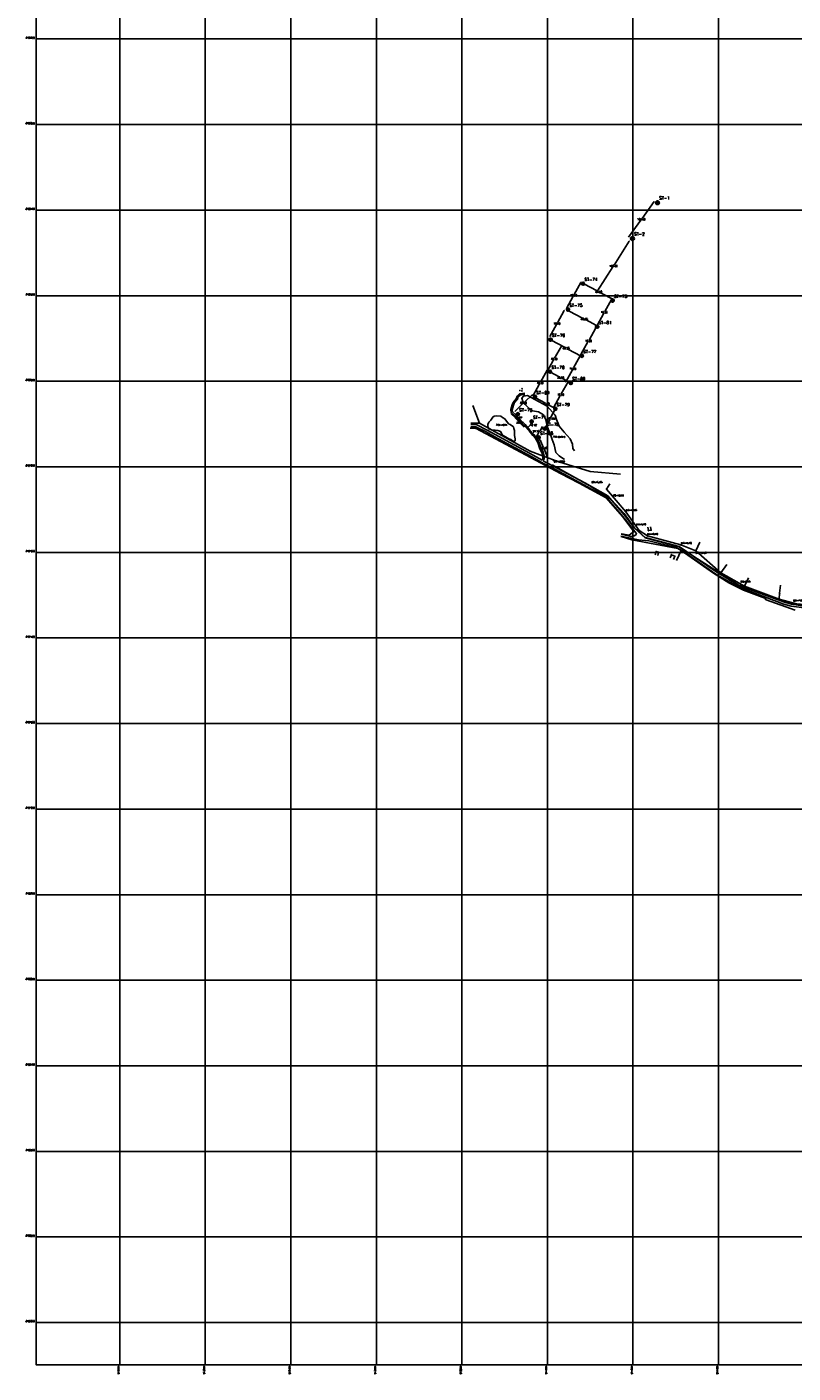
# Model space of a CAD drawing. Extents: x 539028 to 544996, y 8596245 to 8601028.
# Tile 1 of 41: x 539028 to 540820, y 8596245 to 8599391. Entities that reach past the tile are written whole.
import ezdxf
from ezdxf.enums import TextEntityAlignment as Align
from ezdxf.lldxf.tags import DXFTag

# ---------------------------------------------------------------- set-up
doc = ezdxf.new("R2010")
doc.units = 0
doc.header["$MEASUREMENT"] = 0
doc.header["$PDMODE"] = 34
doc.header["$PDSIZE"] = 0.8
for name, color, linetype in [('CASA', 2, 'Continuous'), ('CERCA', 9, 'CERCA_LINE'), ('ESTACAO', 4, 'Continuous'), ('ESTRADA_BARRO', 7, 'DASHED'), ('FUROS DE SONDAGEM', 7, 'Continuous'), ('INTERP', 7, 'Continuous'), ('MALHA', 9, 'Continuous'), ('ROCHA', 9, 'Continuous'), ('TEXTO', 2, 'Continuous'), ('TXT_COORD', 2, 'Continuous'), ('TXT_ESTACA', 2, 'Continuous')]:
    doc.layers.add(name, color=color, linetype=linetype)
doc.styles.add('GEOSIS', font='ROMANS.SHX')
doc.styles.get("Standard").update_dxf_attribs({"font": 'romans.shx'})
doc.linetypes.add('CERCA_LINE', pattern='A,0.5,-0.2,["X",Standard,S=0.1,R=0,X=-0.1,Y=-0.05],-0.25', length=0.95)
tags = doc.linetypes.add('DASHDOT', pattern=[1, 0.5, -0.25, 0, -0.25]).pattern_tags.tags
tags[10:11] = [DXFTag(74, 4), DXFTag(75, 0), DXFTag(340, '0'), DXFTag(46, 1.0), DXFTag(50, 0.0), DXFTag(44, 0.0), DXFTag(45, 0.0)]
tags[8:9] = [DXFTag(74, 4), DXFTag(75, 0), DXFTag(340, '0'), DXFTag(46, 1.0), DXFTag(50, 0.0), DXFTag(44, 0.0), DXFTag(45, 0.0)]
tags[6:7] = [DXFTag(74, 4), DXFTag(75, 0), DXFTag(340, '0'), DXFTag(46, 1.0), DXFTag(50, 0.0), DXFTag(44, 0.0), DXFTag(45, 0.0)]
tags[4:5] = [DXFTag(74, 4), DXFTag(75, 0), DXFTag(340, '0'), DXFTag(46, 1.0), DXFTag(50, 0.0), DXFTag(44, 0.0), DXFTag(45, 0.0)]
tags = doc.linetypes.add('DASHED', pattern=[0.75, 0.5, -0.25]).pattern_tags.tags
tags[6:7] = [DXFTag(74, 4), DXFTag(75, 0), DXFTag(340, '0'), DXFTag(46, 1.0), DXFTag(50, 0.0), DXFTag(44, 0.0), DXFTag(45, 0.0)]
tags[4:5] = [DXFTag(74, 4), DXFTag(75, 0), DXFTag(340, '0'), DXFTag(46, 1.0), DXFTag(50, 0.0), DXFTag(44, 0.0), DXFTag(45, 0.0)]
doc.dimstyles.new('S', dxfattribs={"dimtxt": 3, "dimasz": 0.18, "dimexe": 0.18, "dimexo": 0.0625, "dimgap": 0.09, "dimtad": 0, "dimtih": 1, "dimtoh": 1, "dimdec": 4, "dimzin": 0, "dimdsep": 46, "dimtxsty": 'Standard', "dimcen": 0.09, "dimaunit": 1, "dimadec": 0, "dimazin": 0, "dimtfac": 1, "dimtdec": 3, "dimtofl": 0, "dimtmove": 0, "dimatfit": 3, "dimfxl": 0, "dimtolj": 1, "dimtzin": 0, "dimarcsym": 0})

# ---------------------------------------------------------------- blocks, each defined once
blk = doc.blocks.new('SS')
at = {"layer": 'TXT_ESTACA', "style": 'GEOSIS'}
for s, p in [('E58+16,095', (814011.5041, 8767802.9477)), ('E53+15,485', (814099.5251, 8767754.2171)), ('E50+16,930', (814149.2988, 8767723.3745)), ('E48+10,935', (814180.0153, 8767689.1394)), ('E46+9,950', (814204.1668, 8767656.0264)), ('E44+15,970', (814229.4635, 8767633.339)), ('E40+13,760', (814308.9142, 8767612.2186)), ('E38+12,725', (814342.8419, 8767589.1365)), ('E32+7,945', (814448.1144, 8767522.1459)), ('E25+17,085', (814571.3037, 8767478.0013)), ('E23+14,740', (814613.2832, 8767472.4496)), ('E15+17,905', (814770.1103, 8767470.8734)), ('E9+10,940', (814896.9894, 8767475.5412)), ('E3+15,025', (815012.7801, 8767480.9078)), ('E0', (815087.5773, 8767486.75))]:
    blk.add_text(s, height=3, dxfattribs=at).set_placement(p, align=Align.BOTTOM_LEFT)
blk = doc.blocks.new('*D34')
at = {"color": 0, "lineweight": -2}
for p, q in [((540226.5, 8598425.6), (540228.7, 8598426.5)), ((540228.6, 8598426.2), (540235.9, 8598409)), ((540245.1, 8598387.5), (540237.7, 8598404.8)), ((540243.2, 8598386.5), (540245.3, 8598387.4))]:
    blk.add_line(p, q, dxfattribs=at)
at = {"color": 0}
for points in [[(540228.6, 8598426.3), (540228.5, 8598426.2), (540228.5, 8598426.4)], [(540245.1, 8598387.5), (540245.1, 8598387.5), (540245.2, 8598387.3)]]:
    blk.add_solid(points, dxfattribs=at)
at = {"layer": 'Defpoints', "color": 0}
for p in [(540226.5, 8598425.5), (540228.5, 8598426.4), (540243.2, 8598386.5)]:
    blk.add_point(p, dxfattribs=at)
at = {"color": 0, "insert": (540236.8, 8598406.9), "char_height": 4, "attachment_point": 5}
blk.add_mtext('\\A1;42.48', dxfattribs=at)
blk = doc.blocks.new('*D37')
at = {"color": 0, "lineweight": -2}
for p, q in [((540160, 8598486.2), (540160.8, 8598487.1)), ((540160.8, 8598486.8), (540170.2, 8598478.2)), ((540169.6, 8598477.3), (540170.4, 8598478.2)), ((540170.3, 8598478.1), (540170.5, 8598477.9)), ((540170.5, 8598477.9), (540170.6, 8598477.9))]:
    blk.add_line(p, q, dxfattribs=at)
at = {"color": 0}
for points in [[(540160.9, 8598486.8), (540160.8, 8598486.8), (540160.7, 8598486.9)], [(540170.2, 8598478.2), (540170.2, 8598478.2), (540170.3, 8598478.1)]]:
    blk.add_solid(points, dxfattribs=at)
at = {"layer": 'Defpoints', "color": 0}
for p in [(540159.9, 8598486.1), (540170.3, 8598478.1), (540169.6, 8598477.2)]:
    blk.add_point(p, dxfattribs=at)
at = {"color": 0, "insert": (540178.4, 8598477.9), "char_height": 4, "attachment_point": 5}
blk.add_mtext('\\A1;13.07', dxfattribs=at)
blk = doc.blocks.new('*D38')
at = {"color": 0, "lineweight": -2}
for p, q in [((540169.1, 8598492.7), (540187.5, 8598510.3)), ((540210.3, 8598532.1), (540191.9, 8598514.5)), ((540210.4, 8598532.2), (540210.5, 8598532.1)), ((540169, 8598492.5), (540169.1, 8598492.4))]:
    blk.add_line(p, q, dxfattribs=at)
at = {"color": 0}
for points in [[(540210.3, 8598532.2), (540210.3, 8598532.1), (540210.4, 8598532.3)], [(540169.1, 8598492.7), (540169.2, 8598492.7), (540169, 8598492.6)]]:
    blk.add_solid(points, dxfattribs=at)
at = {"layer": 'Defpoints', "color": 0}
for p in [(540210.4, 8598532.3), (540210.4, 8598532.3), (540169, 8598492.6)]:
    blk.add_point(p, dxfattribs=at)
at = {"color": 0, "insert": (540189.7, 8598512.4), "char_height": 4, "attachment_point": 5}
blk.add_mtext('\\A1;57.36', dxfattribs=at)
blk = doc.blocks.new('*D39')
at = {"color": 0, "lineweight": -2}
for p, q in [((540169.9, 8598477.6), (540169.8, 8598477.5)), ((540170.1, 8598477.5), (540178.5, 8598468.7)), ((540191.1, 8598455.8), (540182.6, 8598464.5)), ((540191.1, 8598455.6), (540191.1, 8598455.5))]:
    blk.add_line(p, q, dxfattribs=at)
at = {"color": 0}
for points in [[(540170.1, 8598477.5), (540170, 8598477.5), (540169.9, 8598477.6)], [(540191.1, 8598455.8), (540191, 8598455.7), (540191.2, 8598455.6)]]:
    blk.add_solid(points, dxfattribs=at)
at = {"layer": 'Defpoints', "color": 0}
for p in [(540169.9, 8598477.6), (540191.2, 8598455.6), (540191.2, 8598455.6)]:
    blk.add_point(p, dxfattribs=at)
at = {"color": 0, "insert": (540180.6, 8598466.6), "char_height": 4, "attachment_point": 5}
blk.add_mtext('\\A1;30.57', dxfattribs=at)
blk = doc.blocks.new('*D41')
at = {"color": 0, "lineweight": -2}
for p, q in [((540296.3, 8598727.2), (540296.2, 8598727.1)), ((540296.5, 8598727.2), (540327.8, 8598710.6)), ((540367.2, 8598689.9), (540335.8, 8598706.5)), ((540367.3, 8598689.8), (540367.2, 8598689.7))]:
    blk.add_line(p, q, dxfattribs=at)
at = {"color": 0}
for points in [[(540296.5, 8598727.2), (540296.5, 8598727.1), (540296.3, 8598727.2)], [(540367.2, 8598690), (540367.1, 8598689.9), (540367.3, 8598689.9)]]:
    blk.add_solid(points, dxfattribs=at)
at = {"layer": 'Defpoints', "color": 0}
for p in [(540296.3, 8598727.2), (540296.3, 8598727.2), (540367.3, 8598689.9)]:
    blk.add_point(p, dxfattribs=at)
at = {"color": 0, "insert": (540331.8, 8598708.6), "char_height": 4, "attachment_point": 5}
blk.add_mtext('\\A1;80.25', dxfattribs=at)
blk = doc.blocks.new('*D42')
at = {"color": 0, "lineweight": -2}
for p, q in [((540253.8, 8598659.1), (540253.7, 8598659)), ((540253.9, 8598659), (540285.3, 8598642.5)), ((540324.6, 8598621.8), (540293.3, 8598638.3)), ((540324.8, 8598621.7), (540324.7, 8598621.6))]:
    blk.add_line(p, q, dxfattribs=at)
at = {"color": 0}
for points in [[(540254, 8598659.1), (540253.9, 8598659), (540253.8, 8598659.1)], [(540324.6, 8598621.8), (540324.6, 8598621.8), (540324.8, 8598621.7)]]:
    blk.add_solid(points, dxfattribs=at)
at = {"layer": 'Defpoints', "color": 0}
for p in [(540253.8, 8598659.1), (540253.8, 8598659.1), (540324.8, 8598621.7)]:
    blk.add_point(p, dxfattribs=at)
at = {"color": 0, "insert": (540289.3, 8598640.4), "char_height": 4, "attachment_point": 5}
blk.add_mtext('\\A1;80.25', dxfattribs=at)
blk = doc.blocks.new('*D43')
at = {"color": 0, "lineweight": -2}
for p, q in [((540330.4, 8598790.7), (540330.3, 8598790.6)), ((540330.6, 8598790.7), (540361.9, 8598774.2)), ((540401.3, 8598753.5), (540369.9, 8598770)), ((540401.4, 8598753.3), (540401.3, 8598753.2))]:
    blk.add_line(p, q, dxfattribs=at)
at = {"color": 0}
for points in [[(540330.6, 8598790.7), (540330.6, 8598790.7), (540330.4, 8598790.8)], [(540401.3, 8598753.5), (540401.2, 8598753.5), (540401.4, 8598753.4)]]:
    blk.add_solid(points, dxfattribs=at)
at = {"layer": 'Defpoints', "color": 0}
for p in [(540330.4, 8598790.8), (540330.4, 8598790.8), (540401.4, 8598753.4)]:
    blk.add_point(p, dxfattribs=at)
at = {"color": 0, "insert": (540365.9, 8598772.1), "char_height": 4, "attachment_point": 5}
blk.add_mtext('\\A1;80.25', dxfattribs=at)
blk = doc.blocks.new('*D44')
at = {"color": 0, "lineweight": -2}
for p, q in [((540395.2, 8598754.4), (540379.4, 8598726.1)), ((540395.3, 8598754.6), (540395.4, 8598754.5)), ((540361.4, 8598693.5), (540377.1, 8598721.9)), ((540361.3, 8598693.4), (540361.5, 8598693.3))]:
    blk.add_line(p, q, dxfattribs=at)
at = {"color": 0}
for points in [[(540395.2, 8598754.4), (540395.2, 8598754.4), (540395.3, 8598754.6)], [(540361.4, 8598693.6), (540361.4, 8598693.5), (540361.3, 8598693.4)]]:
    blk.add_solid(points, dxfattribs=at)
at = {"layer": 'Defpoints', "color": 0}
for p in [(540395.3, 8598754.6), (540361.3, 8598693.4), (540361.3, 8598693.4)]:
    blk.add_point(p, dxfattribs=at)
at = {"color": 0, "insert": (540378.3, 8598724), "char_height": 4, "attachment_point": 5}
blk.add_mtext('\\A1;70.00', dxfattribs=at)
blk = doc.blocks.new('*D45')
at = {"color": 0, "lineweight": -2}
for p, q in [((540323.9, 8598794.2), (540308.2, 8598765.9)), ((540324, 8598794.4), (540323.9, 8598794.5)), ((540290.1, 8598733.4), (540305.9, 8598761.7)), ((540290, 8598733.2), (540289.9, 8598733.3))]:
    blk.add_line(p, q, dxfattribs=at)
at = {"color": 0}
for points in [[(540323.9, 8598794.3), (540324, 8598794.2), (540324, 8598794.4)], [(540290.1, 8598733.4), (540290.2, 8598733.3), (540290, 8598733.2)]]:
    blk.add_solid(points, dxfattribs=at)
at = {"layer": 'Defpoints', "color": 0}
for p in [(540324, 8598794.4), (540290, 8598733.2), (540290, 8598733.2)]:
    blk.add_point(p, dxfattribs=at)
at = {"color": 0, "insert": (540307, 8598763.8), "char_height": 4, "attachment_point": 5}
blk.add_mtext('\\A1;70.00', dxfattribs=at)
blk = doc.blocks.new('*D46')
at = {"color": 0, "lineweight": -2}
for p, q in [((540284.9, 8598728.4), (540269.1, 8598700)), ((540285, 8598728.5), (540285.1, 8598728.5)), ((540251, 8598667.5), (540266.8, 8598695.9)), ((540251, 8598667.3), (540251.1, 8598667.3))]:
    blk.add_line(p, q, dxfattribs=at)
at = {"color": 0}
for points in [[(540284.8, 8598728.4), (540284.9, 8598728.4), (540284.9, 8598728.6)], [(540251, 8598667.5), (540251.1, 8598667.5), (540251, 8598667.4)]]:
    blk.add_solid(points, dxfattribs=at)
at = {"layer": 'Defpoints', "color": 0}
for p in [(540284.9, 8598728.6), (540251, 8598667.4), (540251, 8598667.4)]:
    blk.add_point(p, dxfattribs=at)
at = {"color": 0, "insert": (540268, 8598698), "char_height": 4, "attachment_point": 5}
blk.add_mtext('\\A1;70.00', dxfattribs=at)
blk = doc.blocks.new('*D47')
at = {"color": 0, "lineweight": -2}
for p, q in [((540358.4, 8598687.8), (540342.7, 8598659.5)), ((540358.4, 8598688), (540358.3, 8598688.1)), ((540324.6, 8598626.9), (540340.3, 8598655.3)), ((540324.6, 8598626.8), (540324.7, 8598626.7))]:
    blk.add_line(p, q, dxfattribs=at)
at = {"color": 0}
for points in [[(540358.4, 8598687.8), (540358.4, 8598687.8), (540358.5, 8598688)], [(540324.6, 8598627), (540324.6, 8598626.9), (540324.5, 8598626.8)]]:
    blk.add_solid(points, dxfattribs=at)
at = {"layer": 'Defpoints', "color": 0}
for p in [(540358.5, 8598688), (540324.5, 8598626.8), (540324.5, 8598626.8)]:
    blk.add_point(p, dxfattribs=at)
at = {"color": 0, "insert": (540341.5, 8598657.4), "char_height": 4, "attachment_point": 5}
blk.add_mtext('\\A1;70.00', dxfattribs=at)
blk = doc.blocks.new('*D48')
at = {"color": 0, "lineweight": -2}
for p, q in [((540252.5, 8598584.7), (540252.6, 8598584.8)), ((540252.6, 8598584.6), (540272.8, 8598573.6)), ((540300.6, 8598558.4), (540280.5, 8598569.4)), ((540300.8, 8598558.4), (540300.9, 8598558.5))]:
    blk.add_line(p, q, dxfattribs=at)
at = {"color": 0}
for points in [[(540252.7, 8598584.6), (540252.6, 8598584.6), (540252.5, 8598584.7)], [(540300.6, 8598558.5), (540300.6, 8598558.4), (540300.8, 8598558.3)]]:
    blk.add_solid(points, dxfattribs=at)
at = {"layer": 'Defpoints', "color": 0}
for p in [(540252.5, 8598584.7), (540300.8, 8598558.3), (540300.8, 8598558.3)]:
    blk.add_point(p, dxfattribs=at)
at = {"color": 0, "insert": (540276.6, 8598571.5), "char_height": 4, "attachment_point": 5}
blk.add_mtext('\\A1;55.00', dxfattribs=at)
blk = doc.blocks.new('*D49')
at = {"color": 0, "lineweight": -2}
for p, q in [((540218.8, 8598523.8), (540218.9, 8598523.9)), ((540218.9, 8598523.7), (540239.1, 8598512.7)), ((540266.9, 8598497.5), (540246.7, 8598508.5)), ((540267.1, 8598497.5), (540267.1, 8598497.6))]:
    blk.add_line(p, q, dxfattribs=at)
at = {"color": 0}
for points in [[(540218.9, 8598523.7), (540218.9, 8598523.7), (540218.8, 8598523.8)], [(540266.9, 8598497.6), (540266.9, 8598497.5), (540267.1, 8598497.4)]]:
    blk.add_solid(points, dxfattribs=at)
at = {"layer": 'Defpoints', "color": 0}
for p in [(540218.8, 8598523.8), (540267.1, 8598497.4), (540267.1, 8598497.4)]:
    blk.add_point(p, dxfattribs=at)
at = {"color": 0, "insert": (540242.9, 8598510.6), "char_height": 4, "attachment_point": 5}
blk.add_mtext('\\A1;55.00', dxfattribs=at)
blk = doc.blocks.new('*D50')
at = {"color": 0, "lineweight": -2}
for p, q in [((540293.6, 8598562.1), (540277.8, 8598533.8)), ((540293.6, 8598562.3), (540293.5, 8598562.4)), ((540259.8, 8598501.3), (540275.5, 8598529.6)), ((540259.6, 8598501.1), (540259.5, 8598501.2))]:
    blk.add_line(p, q, dxfattribs=at)
at = {"color": 0}
for points in [[(540293.5, 8598562.2), (540293.6, 8598562.1), (540293.7, 8598562.3)], [(540259.7, 8598501.3), (540259.8, 8598501.2), (540259.7, 8598501.1)]]:
    blk.add_solid(points, dxfattribs=at)
at = {"layer": 'Defpoints', "color": 0}
for p in [(540293.7, 8598562.3), (540259.7, 8598501.1), (540259.7, 8598501.1)]:
    blk.add_point(p, dxfattribs=at)
at = {"color": 0, "insert": (540276.7, 8598531.7), "char_height": 4, "attachment_point": 5}
blk.add_mtext('\\A1;70.00', dxfattribs=at)
blk = doc.blocks.new('*D51')
at = {"color": 0, "lineweight": -2}
for p, q in [((540245.2, 8598589.3), (540229.4, 8598561)), ((540245.2, 8598589.5), (540245.1, 8598589.6)), ((540211.4, 8598528.5), (540227.1, 8598556.8)), ((540211.2, 8598528.3), (540211.1, 8598528.4))]:
    blk.add_line(p, q, dxfattribs=at)
at = {"color": 0}
for points in [[(540245.1, 8598589.4), (540245.2, 8598589.3), (540245.3, 8598589.5)], [(540211.3, 8598528.5), (540211.4, 8598528.4), (540211.3, 8598528.3)]]:
    blk.add_solid(points, dxfattribs=at)
at = {"layer": 'Defpoints', "color": 0}
for p in [(540245.3, 8598589.5), (540211.3, 8598528.3), (540211.3, 8598528.3)]:
    blk.add_point(p, dxfattribs=at)
at = {"color": 0, "insert": (540228.3, 8598558.9), "char_height": 4, "attachment_point": 5}
blk.add_mtext('\\A1;70.00', dxfattribs=at)
blk = doc.blocks.new('*D52')
at = {"color": 0, "lineweight": -2}
for p, q in [((540322.1, 8598622.6), (540306.4, 8598594.3)), ((540322.1, 8598622.8), (540322, 8598622.8)), ((540288.3, 8598561.7), (540304, 8598590.1)), ((540288.2, 8598561.6), (540288.1, 8598561.6))]:
    blk.add_line(p, q, dxfattribs=at)
at = {"color": 0}
for points in [[(540322.1, 8598622.6), (540322.1, 8598622.6), (540322.2, 8598622.8)], [(540288.3, 8598561.7), (540288.3, 8598561.7), (540288.2, 8598561.6)]]:
    blk.add_solid(points, dxfattribs=at)
at = {"layer": 'Defpoints', "color": 0}
for p in [(540322.2, 8598622.8), (540288.2, 8598561.6), (540288.2, 8598561.6)]:
    blk.add_point(p, dxfattribs=at)
at = {"color": 0, "insert": (540305.2, 8598592.2), "char_height": 4, "attachment_point": 5}
blk.add_mtext('\\A1;70.00', dxfattribs=at)
blk = doc.blocks.new('*D53')
at = {"color": 0, "lineweight": -2}
for p, q in [((540278, 8598645.5), (540262.3, 8598617.1)), ((540278, 8598645.7), (540277.9, 8598645.7)), ((540244.2, 8598584.6), (540259.9, 8598613)), ((540244.1, 8598584.5), (540244, 8598584.5))]:
    blk.add_line(p, q, dxfattribs=at)
at = {"color": 0}
for points in [[(540278, 8598645.5), (540278, 8598645.5), (540278.1, 8598645.7)], [(540244.2, 8598584.6), (540244.2, 8598584.6), (540244.1, 8598584.5)]]:
    blk.add_solid(points, dxfattribs=at)
at = {"layer": 'Defpoints', "color": 0}
for p in [(540278.1, 8598645.7), (540244.1, 8598584.5), (540244.1, 8598584.5)]:
    blk.add_point(p, dxfattribs=at)
at = {"color": 0, "insert": (540261.1, 8598615.1), "char_height": 4, "attachment_point": 5}
blk.add_mtext('\\A1;70.00', dxfattribs=at)
blk = doc.blocks.new('Furos de sondagem')
at = {"linetype": 'Continuous'}
h = blk.add_hatch(color=256, dxfattribs=at)
edge = h.paths.add_edge_path()
edge.add_line((-0.3, -1.9), (-0.3, 0.6))
edge.add_line((-0.3, 0.6), (-2.8, 0.6))
edge.add_ellipse((-0.3, 0.6), major_axis=(1.76, 1.76), ratio=1, start_angle=134.663, end_angle=225.4136)
at = {"layer": 'FUROS DE SONDAGEM'}
h = blk.add_hatch(color=256, dxfattribs=at)
edge = h.paths.add_edge_path()
edge.add_ellipse((-0.3, 0.6), major_axis=(1.76, 1.76), ratio=1, start_angle=315.337, end_angle=404.5864)
edge.add_line((-0.3, 3.1), (-0.3, 0.6))
edge.add_line((-0.3, 0.6), (2.2, 0.6))
for p, q in [((-3.2, 0.6), (2.5, 0.6)), ((-0.3, 3.5), (-0.3, -2.2))]:
    blk.add_line(p, q)
blk.add_ellipse((-0.3, 0.6), major_axis=(1.76, 1.76), ratio=1)
blk.add_attdef('QUAL_É_O_FURO?', (1.9, 4.8), '', height=3.22)
blk = doc.blocks.new('*D64')
at = {"color": 0, "lineweight": -2}
for p, q in [((540436.9, 8598890.3), (540401.2, 8598834.4)), ((540437, 8598890.5), (540436.9, 8598890.5)), ((540362.8, 8598774.3), (540398.6, 8598830.2)), ((540362.7, 8598774.2), (540362.6, 8598774.2))]:
    blk.add_line(p, q, dxfattribs=at)
at = {"color": 0}
for points in [[(540436.9, 8598890.3), (540437, 8598890.3), (540437, 8598890.4)], [(540362.8, 8598774.3), (540362.9, 8598774.3), (540362.7, 8598774.1)]]:
    blk.add_solid(points, dxfattribs=at)
at = {"layer": 'Defpoints', "color": 0}
for p in [(540437, 8598890.4), (540437, 8598890.4), (540362.7, 8598774.1)]:
    blk.add_point(p, dxfattribs=at)
at = {"color": 0, "insert": (540399.9, 8598832.3), "char_height": 4, "attachment_point": 5}
blk.add_mtext('\\A1;138.00', dxfattribs=at)
blk = doc.blocks.new('*D65')
at = {"color": 0, "lineweight": -2}
for p, q in [((540495, 8598983.5), (540466.6, 8598943.9)), ((540495.1, 8598983.7), (540495, 8598983.7)), ((540435.2, 8598900), (540463.6, 8598939.7)), ((540435.1, 8598899.9), (540435, 8598900))]:
    blk.add_line(p, q, dxfattribs=at)
at = {"color": 0}
for points in [[(540495, 8598983.5), (540495, 8598983.5), (540495.1, 8598983.6)], [(540435.2, 8598900.1), (540435.3, 8598900), (540435.1, 8598899.9)]]:
    blk.add_solid(points, dxfattribs=at)
at = {"layer": 'Defpoints', "color": 0}
for p in [(540495.1, 8598983.6), (540495.1, 8598983.6), (540435.1, 8598899.9)]:
    blk.add_point(p, dxfattribs=at)
at = {"color": 0, "insert": (540465.1, 8598941.8), "char_height": 4, "attachment_point": 5}
blk.add_mtext('\\A1;103.00', dxfattribs=at)

msp = doc.modelspace()

# ---------------------------------------------------------------- linework, layer by layer
for p, q in [((540263.948, 8598497.925), (540252.948, 8598477.276)), ((540264.087, 8598498.055), (540264.191, 8598497.999)), ((540199.912, 8598455.224), (540199.998, 8598455.143)), ((540199.99, 8598455.398), (540208.245, 8598464.184)), ((540208.368, 8598464.315), (540208.491, 8598464.446)), ((540208.414, 8598464.272), (540208.499, 8598464.192)), ((540208.491, 8598464.446), (540208.671, 8598464.446)), ((540233.646, 8598457.06), (540228.117, 8598447.579)), ((540233.683, 8598457.247), (540233.581, 8598457.306)), ((540239.692, 8598452.258), (540239.796, 8598452.203)), ((540239.722, 8598452.446), (540250.721, 8598473.096)), ((540220.007, 8598433.794), (540219.905, 8598433.853)), ((540220.151, 8598433.918), (540225.68, 8598443.399))]:
    msp.add_line(p, q)
for points in [[(540263.921, 8598497.939), (540263.974, 8598497.911), (540264.032, 8598498.084)], [(540199.968, 8598455.418), (540200.012, 8598455.377), (540199.867, 8598455.267)], [(540208.223, 8598464.204), (540208.267, 8598464.163), (540208.368, 8598464.315)], [(540233.62, 8598457.075), (540233.672, 8598457.045), (540233.737, 8598457.215)], [(540239.695, 8598452.46), (540239.748, 8598452.432), (540239.637, 8598452.287)], [(540220.125, 8598433.933), (540220.177, 8598433.903), (540220.061, 8598433.763)]]:
    msp.add_solid(points)
at = {"layer": 'CASA', "color": 0, "linetype": 'DASHDOT'}
msp.add_lwpolyline([(540273.183, 8598388.545), (540265.366, 8598396.669), (540260.988, 8598414.479), (540256.61, 8598426.665), (540253.171, 8598436.351), (540249.418, 8598445.413), (540244.728, 8598458.224), (540241.914, 8598472.909), (540236.285, 8598484.783), (540224.715, 8598491.657), (540210.957, 8598494.157), (540202.514, 8598499.781), (540193.133, 8598509.155), (540188.13, 8598515.717), (540185.316, 8598523.216), (540189.381, 8598527.903), (540199.074, 8598529.465), (540215.647, 8598520.091), (540244.728, 8598504.781), (540263.49, 8598483.533), (540266.617, 8598473.534), (540272.558, 8598458.224), (540284.753, 8598443.85), (540298.824, 8598428.852), (540304.453, 8598415.729), (540304.765, 8598405.73), (540309.143, 8598400.106)], dxfattribs=at)
at = {"layer": 'CASA', "color": 0}
for points in [[(540164.74, 8598423.468), (540168.824, 8598422.936), (540170.245, 8598424), (540170.245, 8598428.791), (540168.824, 8598436.067), (540168.824, 8598441.39), (540168.469, 8598448.31), (540167.226, 8598452.569), (540166.516, 8598456.295), (540158.677, 8598461.682), (540154.593, 8598463.456), (540145.536, 8598475.167), (540140.742, 8598478.361), (540136.835, 8598481.378), (540126.181, 8598481.91), (540121.209, 8598481.733), (540117.835, 8598479.426), (540112.863, 8598471.796), (540108.423, 8598467.36), (540106.292, 8598462.391), (540106.47, 8598457.068), (540108.778, 8598451.745), (540116.414, 8598448.906), (540122.984, 8598449.083), (540129.377, 8598448.196), (540135.77, 8598445.357), (540140.209, 8598437.372), (540147.312, 8598433.468), (540155.303, 8598428.855), (540159.92, 8598426.903), (540164.74, 8598423.468)], [(540273.183, 8598388.545), (540285.153, 8598380.593)]]:
    msp.add_lwpolyline(points, dxfattribs=at)
for points, elevation in [([(540480.202, 8598221.953), (540481.635, 8598214.083), (540488.024, 8598215.246), (540486.591, 8598223.117)], 681.386), ([(540503.454, 8598155.942), (540505.427, 8598163.695), (540499.402, 8598165.228), (540497.43, 8598157.475)], 682.712), ([(540532.251, 8598150.153), (540535.311, 8598157.545), (540543.378, 8598154.206), (540540.319, 8598146.814)], 683.348)]:
    msp.add_lwpolyline(points, dxfattribs=dict(at, elevation=elevation))
for p in [(540481.635, 8598214.083, 681.328), (540488.024, 8598215.246, 681.386), (540499.402, 8598165.228, 682.712), (540505.427, 8598163.695, 682.703), (540535.311, 8598157.545, 683.348), (540543.378, 8598154.206, 683.468)]:
    msp.add_point(p, dxfattribs=at)
at = {"layer": 'CERCA'}
for points, elevation in [([(540086.451, 8598465.249), (540071.43, 8598506.625)], 668.765), ([(540077.664, 8598453.289), (540065.037, 8598453.142)], 668.894), ([(540086.451, 8598465.249), (540066.714, 8598465.341)], 668.765), ([(540077.664, 8598453.289), (540207.807, 8598383.85), (540275.925, 8598347.698), (540319.832, 8598324.854), (540383.022, 8598290.465)], 668.894), ([(540086.451, 8598465.249), (540204.848, 8598399.862), (540233.677, 8598388.434), (540272.288, 8598374.458), (540345.073, 8598352.081), (540416.248, 8598346.217)], 668.765), ([(540650.826, 8598115.243), (540592.721, 8598167.04), (540601.729, 8598187.343)], 684.183), ([(540650.826, 8598115.243), (540664.692, 8598134.637)], 684.183), ([(540650.826, 8598115.243), (540706.289, 8598084.106), (540715.67, 8598103.938)], 684.183), ([(540669.259, 8598092.1), (540703.983, 8598074.629), (540753.508, 8598055.818), (540757.267, 8598052.596), (540824.339, 8598028.309)], 684.674), ([(540706.289, 8598084.106), (540787.243, 8598053.715)], 684.183), ([(541003.075, 8598038.315), (540964.814, 8598038.396), (540864.533, 8598040.068), (540827.895, 8598042.696), (540787.243, 8598053.715), (540788.414, 8598067.534), (540790.118, 8598086.435)], 688.956)]:
    msp.add_lwpolyline(points, dxfattribs=dict(at, elevation=elevation))
at = {"layer": 'CERCA', "color": 0}
for points, elevation in [([(540428.763, 8598257.74), (540383.851, 8598311.268), (540391.252, 8598323.481)], 679.823), ([(540592.721, 8598167.04), (540557.64, 8598180.411), (540479.655, 8598201.434), (540459.657, 8598214.145), (540428.763, 8598257.74)], 682.979)]:
    msp.add_lwpolyline(points, dxfattribs=dict(at, elevation=elevation))
for points in [[(540418.503, 8598206.14), (540436.345, 8598202.994), (540447.353, 8598212.234), (540420.919, 8598246.999), (540383.022, 8598290.465)], [(540417.765, 8598200.273), (540443.118, 8598192.835), (540550.7, 8598172.114), (540557.86, 8598167.278), (540546.882, 8598143.847)]]:
    msp.add_lwpolyline(points, dxfattribs=at)
at = {"layer": 'CERCA'}
msp.add_lwpolyline([(540557.86, 8598167.278), (540633.742, 8598114.92), (540669.259, 8598092.1)], dxfattribs=at)
for p in [(540077.664, 8598453.289, 668.894), (540086.451, 8598465.249, 668.765), (540204.848, 8598399.862, 670.761), (540207.807, 8598383.85, 671.379), (540228.358, 8598405.068, 670.879), (540233.677, 8598388.434, 671.342), (540633.742, 8598114.92, 684.251), (540650.826, 8598115.243, 684.183), (540669.259, 8598092.1, 684.674), (540703.983, 8598074.629, 685.493), (540706.289, 8598084.106, 685.203), (540753.508, 8598055.818, 686.325), (540757.267, 8598052.596, 686.226), (540787.243, 8598053.715, 686.482), (540788.414, 8598067.534, 685.718)]:
    msp.add_point(p, dxfattribs=at)
at = {"layer": 'CERCA', "color": 0}
for p in [(540272.288, 8598374.458, 672.722), (540345.073, 8598352.081, 673.205), (540275.925, 8598347.698, 673.005), (540319.832, 8598324.854, 674.14), (540335.241, 8598316.106, 674.49), (540383.022, 8598290.465, 677.782), (540383.851, 8598311.268, 678.16), (540428.763, 8598257.74, 679.823), (540420.919, 8598246.999, 680.929), (540436.345, 8598202.994, 680.27), (540447.353, 8598212.234, 680.72), (540459.657, 8598214.145, 680.648), (540479.655, 8598201.434, 681.118), (540443.118, 8598192.835, 680.569), (540550.7, 8598172.114, 682.628), (540557.64, 8598180.411, 682.144), (540557.86, 8598167.278, 683.014), (540592.721, 8598167.04, 682.979)]:
    msp.add_point(p, dxfattribs=at)
at = {"layer": 'ESTACAO', "color": 0}
msp.add_point((540259.537, 8598377.825, 671.989), dxfattribs=at)
at = {"layer": 'ESTRADA_BARRO'}
for p, q in [((540163.182, 8598507.735), (540164.989, 8598513.603)), ((540164.989, 8598513.603), (540172.682, 8598522.144)), ((540166.045, 8598506.836), (540167.662, 8598512.087)), ((540167.662, 8598512.087), (540175.376, 8598520.652)), ((540172.682, 8598522.144), (540174.415, 8598528.205)), ((540174.415, 8598528.205), (540180.172, 8598533.478)), ((540175.376, 8598520.652), (540177.066, 8598526.565)), ((540177.066, 8598526.565), (540181.581, 8598530.7)), ((540180.172, 8598533.478), (540187.091, 8598534.861)), ((540181.581, 8598530.7), (540187.501, 8598531.883)), ((540187.091, 8598534.861), (540192.744, 8598535.295)), ((540187.501, 8598531.883), (540192.974, 8598532.304)), ((540159.653, 8598496.715), (540163.182, 8598507.735)), ((540160.644, 8598490.282), (540159.653, 8598496.715)), ((540170.395, 8598481.424), (540160.644, 8598490.282)), ((540162.726, 8598496.473), (540166.045, 8598506.836)), ((540163.447, 8598491.788), (540162.726, 8598496.473)), ((540172.527, 8598483.54), (540163.447, 8598491.788)), ((540181.081, 8598469.464), (540170.395, 8598481.424)), ((540183.239, 8598471.551), (540172.527, 8598483.54)), ((540078.174, 8598456.691, 668.696), (540101.861, 8598444.651, 668.696)), ((540190.918, 8598460.062), (540181.081, 8598469.464)), ((540193.089, 8598462.137), (540183.239, 8598471.551)), ((540202.429, 8598446.856), (540190.918, 8598460.062)), ((540204.688, 8598448.829), (540193.089, 8598462.137)), ((540211.403, 8598436.608), (540202.429, 8598446.856)), ((540213.689, 8598438.55), (540204.688, 8598448.829)), ((540101.861, 8598444.651, 668.696), (540120.576, 8598434.121, 668.696)), ((540120.576, 8598434.121, 668.696), (540209.336, 8598386.129, 668.696)), ((540217.306, 8598429.445), (540211.403, 8598436.608)), ((540219.769, 8598431.173), (540213.689, 8598438.55)), ((540222.732, 8598420.269), (540217.306, 8598429.445)), ((540225.47, 8598421.532), (540219.769, 8598431.173)), ((540227.86, 8598405.323), (540222.732, 8598420.269)), ((540230.613, 8598406.543), (540225.47, 8598421.532)), ((540209.336, 8598386.129, 668.696), (540238.241, 8598369.957, 668.696)), ((540232.536, 8598396.827), (540227.86, 8598405.323)), ((540235.352, 8598397.933), (540230.613, 8598406.543)), ((540234.584, 8598388.642), (540232.536, 8598396.827)), ((540234.584, 8598382.245), (540234.584, 8598388.642)), ((540237.584, 8598389.012), (540235.352, 8598397.933)), ((540237.584, 8598381.725), (540237.584, 8598389.012)), ((540233.24, 8598378.485, 668.696), (540234.584, 8598382.245)), ((540235.721, 8598376.789), (540237.584, 8598381.725)), ((540235.721, 8598376.789), (540240.607, 8598374.363, 668.696)), ((540238.241, 8598369.957, 668.696), (540264.403, 8598356.478, 668.696)), ((540240.607, 8598374.363, 668.696), (540266.723, 8598360.907, 668.696)), ((540561.969, 8598170.277, 668.696), (540644.264, 8598114.995, 668.696)), ((540644.264, 8598114.995, 668.696), (540693.063, 8598085.826, 668.696)), ((540693.063, 8598085.826, 668.696), (540799.602, 8598046.77, 668.696)), ((540799.602, 8598046.77, 668.696), (540816.149, 8598041.728, 668.696)), ((540816.149, 8598041.728, 668.696), (540858.2, 8598036.256, 668.696))]:
    msp.add_line(p, q, dxfattribs=at)
at = {"layer": 'ESTRADA_BARRO', "color": 0}
for p, q in [((540264.403, 8598356.478, 668.696), (540330.349, 8598321.363, 668.696)), ((540266.723, 8598360.907, 668.696), (540332.765, 8598325.742, 668.696)), ((540330.349, 8598321.363, 668.696), (540383.329, 8598291.116, 668.696)), ((540332.765, 8598325.742, 668.696), (540386.541, 8598295.04, 668.696)), ((540383.329, 8598291.116, 668.696), (540421.934, 8598246.882, 668.696)), ((540386.541, 8598295.04, 668.696), (540425.768, 8598250.094, 668.696)), ((540421.934, 8598246.882, 668.696), (540453.193, 8598207.999, 668.696)), ((540425.768, 8598250.094, 668.696), (540448.834, 8598219.429, 668.696)), ((540417.698, 8598205.407), (540440.814, 8598200.457)), ((540440.814, 8598200.457), (540444.521, 8598200.269)), ((540448.834, 8598219.429, 668.696), (540473.885, 8598196.815, 668.696)), ((540473.885, 8598196.815, 668.696), (540552.772, 8598176.323, 668.696)), ((540552.772, 8598176.323, 668.696), (540561.969, 8598170.277, 668.696))]:
    msp.add_line(p, q, dxfattribs=at)
at = {"layer": 'ESTRADA_BARRO', "elevation": 668.696}
for points in [[(540078.174, 8598456.691), (540066.435, 8598456.734)], [(540080.44, 8598461.149), (540076.39, 8598461.729), (540066.714, 8598462.286)], [(540080.44, 8598461.149), (540104.221, 8598449.06), (540122.991, 8598438.499), (540211.746, 8598390.51), (540233.24, 8598378.485)], [(540482.2, 8598190.421), (540545.601, 8598174.373), (540559.644, 8598167.908), (540641.629, 8598110.737), (540691.247, 8598082.44), (540798.154, 8598041.975), (540815.544, 8598037.132), (540858.2, 8598032.265), (541017.346, 8598030.483), (541156.378, 8598035.76), (541257.786, 8598039.906), (541364.455, 8598048.166)]]:
    msp.add_lwpolyline(points, dxfattribs=at)
at = {"layer": 'ESTRADA_BARRO', "color": 0}
for points in [[(540416.884, 8598201.411), (540439.878, 8598196.573), (540458.516, 8598192.462), (540482.2, 8598190.421)], [(540444.521, 8598200.269), (540449.923, 8598202.862), (540452.827, 8598204.555), (540453.554, 8598205.885), (540453.193, 8598207.999)]]:
    msp.add_lwpolyline(points, dxfattribs=at)
at = {"layer": 'INTERP', "elevation": 693.594}
msp.add_lwpolyline([(541332.29, 8598051.255), (541257.493, 8598045.413), (541142.219, 8598039.159), (541017.275, 8598035.484), (540857.996, 8598036.954), (540816.017, 8598042.506), (540692.827, 8598086.651), (540587.555, 8598153.641), (540553.627, 8598176.723), (540474.176, 8598197.844), (540448.88, 8598220.531), (540424.728, 8598253.644), (540394.012, 8598287.879), (540344.238, 8598318.722), (540256.217, 8598367.452)], dxfattribs=at)
at = {"layer": 'MALHA'}
for p, q in [((539245.513, 8601028.275), (539245.513, 8596264.109)), ((539445.513, 8601028.275), (539445.513, 8596264.109)), ((539645.513, 8601028.275), (539645.513, 8596264.109)), ((539845.513, 8601028.275), (539845.513, 8596264.109)), ((540045.513, 8601028.275), (540045.513, 8596264.109)), ((540245.513, 8601028.275), (540245.513, 8596264.109)), ((540445.513, 8601028.275), (540445.513, 8596264.109)), ((540645.513, 8601028.275), (540645.513, 8596264.109)), ((539050.307, 8599363.105), (544995.7, 8599363.105)), ((539050.307, 8599163.105), (544995.7, 8599163.105)), ((539050.307, 8598963.105), (544995.7, 8598963.105)), ((539050.307, 8598763.105), (544995.7, 8598763.105)), ((539050.307, 8598563.105), (544995.7, 8598563.105)), ((539050.307, 8598363.105), (544995.7, 8598363.105)), ((539050.307, 8598163.105), (544995.7, 8598163.105)), ((539050.307, 8597963.105), (544995.7, 8597963.105)), ((539050.307, 8597763.105), (544995.7, 8597763.105)), ((539050.307, 8597563.105), (544995.7, 8597563.105)), ((539050.307, 8597363.105), (544995.7, 8597363.105)), ((539050.307, 8597163.105), (544995.7, 8597163.105)), ((539050.307, 8596963.105), (544995.7, 8596963.105)), ((539050.307, 8596763.105), (544995.7, 8596763.105)), ((539050.307, 8596563.105), (544995.7, 8596563.105)), ((539050.307, 8596363.105), (544995.7, 8596363.105))]:
    msp.add_line(p, q, dxfattribs=at)
msp.add_lwpolyline([(539050.307, 8601028.275), (539050.307, 8596264.109), (544995.7, 8596264.109), (544995.7, 8601028.275)], close=True, dxfattribs=at)
at = {"layer": 'ROCHA'}
for p in [(540180.872, 8598541.558, 665.484), (540185.895, 8598540.412, 666.138), (540186.116, 8598545.686, 665.269)]:
    msp.add_point(p, dxfattribs=at)

# ---------------------------------------------------------------- block references
at = {"layer": 'CASA'}
msp.add_blockref('SS', (-273750.885, -169429.696), dxfattribs=at)
at = {"layer": 'FUROS DE SONDAGEM'}
ref = msp.add_blockref('Furos de sondagem', (540503.43, 8598979.256), dxfattribs=dict(at, xscale=1.8, yscale=1.8, zscale=1.8))
ref.add_attrib('QUAL_É_O_FURO?', 'ST-1', (540506.826, 8598987.939), dxfattribs={"layer": '0', "height": 7})
ref = msp.add_blockref('Furos de sondagem', (540444.84, 8598895.37), dxfattribs=dict(at, xscale=1.8, yscale=1.8, zscale=1.8))
ref.add_attrib('QUAL_É_O_FURO?', 'ST-2', (540448.237, 8598904.053), dxfattribs={"layer": '0', "height": 7})
ref = msp.add_blockref('Furos de sondagem', (540329.226, 8598790.295), dxfattribs=dict(at, xscale=1.5, yscale=1.5, zscale=1.5))
ref.add_attrib('QUAL_É_O_FURO?', 'ST-74', (540332.057, 8598797.531), dxfattribs={"layer": '0', "height": 7})
ref = msp.add_blockref('Furos de sondagem', (540398.342, 8598750.742), dxfattribs=dict(at, xscale=1.5, yscale=1.5, zscale=1.5))
ref.add_attrib('QUAL_É_O_FURO?', 'ST-73', (540401.172, 8598757.978), dxfattribs={"layer": '0', "height": 7})
ref = msp.add_blockref('Furos de sondagem', (540293.995, 8598729.712), dxfattribs=dict(at, xscale=1.5, yscale=1.5, zscale=1.5))
ref.add_attrib('QUAL_É_O_FURO?', 'ST-75', (540296.826, 8598736.948), dxfattribs={"layer": '0', "height": 7})
ref = msp.add_blockref('Furos de sondagem', (540362.01, 8598689.654), dxfattribs=dict(at, xscale=1.5, yscale=1.5, zscale=1.5))
ref.add_attrib('QUAL_É_O_FURO?', 'ST-81', (540364.84, 8598696.89), dxfattribs={"layer": '0', "height": 7})
ref = msp.add_blockref('Furos de sondagem', (540253.239, 8598659.52), dxfattribs=dict(at, xscale=1.5, yscale=1.5, zscale=1.5))
ref.add_attrib('QUAL_É_O_FURO?', 'ST-76', (540256.069, 8598666.756), dxfattribs={"layer": '0', "height": 7})
ref = msp.add_blockref('Furos de sondagem', (540326.304, 8598621.74), dxfattribs=dict(at, xscale=1.5, yscale=1.5, zscale=1.5))
ref.add_attrib('QUAL_É_O_FURO?', 'ST-77', (540329.134, 8598628.976), dxfattribs={"layer": '0', "height": 7})
ref = msp.add_blockref('Furos de sondagem', (540252.083, 8598584.588), dxfattribs=dict(at, xscale=1.5, yscale=1.5, zscale=1.5))
ref.add_attrib('QUAL_É_O_FURO?', 'ST-70', (540254.913, 8598591.823), dxfattribs={"layer": '0', "height": 7})
ref = msp.add_blockref('Furos de sondagem', (540300.59, 8598558.286), dxfattribs=dict(at, xscale=1.5, yscale=1.5, zscale=1.5))
ref.add_attrib('QUAL_É_O_FURO?', 'ST-80', (540303.421, 8598565.522), dxfattribs={"layer": '0', "height": 7})
ref = msp.add_blockref('Furos de sondagem', (540216.707, 8598525.606), dxfattribs=dict(at, xscale=1.5, yscale=1.5, zscale=1.5))
ref.add_attrib('QUAL_É_O_FURO?', 'ST-69', (540219.537, 8598532.842), dxfattribs={"layer": '0', "height": 7})
ref = msp.add_blockref('Furos de sondagem', (540264.259, 8598497.624), dxfattribs=dict(at, xscale=1.5, yscale=1.5, zscale=1.5))
ref.add_attrib('QUAL_É_O_FURO?', 'ST-79', (540267.089, 8598504.859), dxfattribs={"layer": '0', "height": 7})
ref = msp.add_blockref('Furos de sondagem', (540176.656, 8598485.332), dxfattribs=dict(at, xscale=1.5, yscale=1.5, zscale=1.5))
ref.add_attrib('QUAL_É_O_FURO?', 'ST-72', (540179.486, 8598492.568), dxfattribs={"layer": '0', "height": 7})
ref = msp.add_blockref('Furos de sondagem', (540208.988, 8598467.947), dxfattribs=dict(at, xscale=1.5, yscale=1.5, zscale=1.5))
ref.add_attrib('QUAL_É_O_FURO?', 'ST-71', (540211.818, 8598475.183), dxfattribs={"layer": '0', "height": 7})
ref = msp.add_blockref('Furos de sondagem', (540239.512, 8598451.363), dxfattribs=dict(at, xscale=1.5, yscale=1.5, zscale=1.5))
ref.add_attrib('QUAL_É_O_FURO?', 'ST-78', (540242.343, 8598458.599), dxfattribs={"layer": '0', "height": 7})
ref = msp.add_blockref('Furos de sondagem', (540225.49, 8598430.722), dxfattribs=dict(at, xscale=1.5, yscale=1.5, zscale=1.5))
ref.add_attrib('QUAL_É_O_FURO?', 'ST-68', (540228.32, 8598437.957), dxfattribs={"layer": '0', "height": 7})

# ---------------------------------------------------------------- texts
msp.add_text('12.42', height=4).set_placement((540205.027, 8598458.619))
at = {"char_height": 4, "attachment_point": 5}
for s, insert in [('\\A1;27.15', (540219.305, 8598446.354)), ('\\A1;51.89', (540255.899, 8598475.36))]:
    msp.add_mtext(s, dxfattribs=dict(at, insert=insert))
at = {"layer": 'TEXTO', "color": 0, "style": 'GEOSIS'}
for s, p in [('ÁREA JAZIDA', (540125.668, 8598458.534, 1.286)), ('Área capoeira', (540259.132, 8598431.071, 1.286))]:
    msp.add_text(s, height=3, dxfattribs=at).set_placement(p, align=Align.BOTTOM_LEFT)
at = {"layer": 'TXT_COORD', "style": 'GEOSIS'}
for s, p in [('8768800', (539046.807, 8599363.105)), ('8768600', (539046.807, 8599163.105)), ('8768400', (539046.807, 8598963.105)), ('8768200', (539046.807, 8598763.105)), ('8768000', (539046.807, 8598563.105)), ('8767800', (539046.807, 8598363.105)), ('8767600', (539046.807, 8598163.105)), ('8767400', (539046.807, 8597963.105)), ('8767200', (539046.807, 8597763.105)), ('8767000', (539046.807, 8597563.105)), ('8766800', (539046.807, 8597363.105)), ('8766600', (539046.807, 8597163.105)), ('8766400', (539046.807, 8596963.105)), ('8766200', (539046.807, 8596763.105)), ('8766000', (539046.807, 8596563.105)), ('8765800', (539046.807, 8596363.105))]:
    msp.add_text(s, height=3.5, dxfattribs=at).set_placement(p, align=Align.BOTTOM_RIGHT)
for s, p in [('813000', (539245.513, 8596260.609)), ('813200', (539445.513, 8596260.609)), ('813400', (539645.513, 8596260.609)), ('813600', (539845.513, 8596260.609)), ('813800', (540045.513, 8596260.609)), ('814000', (540245.513, 8596260.609)), ('814200', (540445.513, 8596260.609)), ('814400', (540645.513, 8596260.609))]:
    msp.add_text(s, height=3.5, rotation=90, dxfattribs=at).set_placement(p, align=Align.BOTTOM_RIGHT)

# ---------------------------------------------------------------- dimensions: what is measured, and where the dimension line sits
for p1, p2, distance, picture, middle in [((540435.141, 8598899.891), (540495.104, 8598983.637), 0, '*D65', (540465.122, 8598941.764)), ((540362.745, 8598774.149), (540437.036, 8598890.446), 0, '*D64', (540399.89, 8598832.298)), ((540324.021, 8598794.396), (540290.037, 8598733.199), 0, '*D45', (540307.029, 8598763.798)), ((540401.414, 8598753.4), (540330.407, 8598790.793), 0, '*D43', (540365.91, 8598772.097)), ((540395.279, 8598754.585), (540361.295, 8598693.388), 0, '*D44', (540378.287, 8598723.986)), ((540284.944, 8598728.555), (540250.96, 8598667.357), 0, '*D46', (540267.952, 8598697.956)), ((540367.318, 8598689.856), (540296.31, 8598727.248), 0, '*D41', (540331.814, 8598708.552)), ((540358.5, 8598687.978), (540324.516, 8598626.781), 0, '*D47', (540341.508, 8598657.379)), ((540278.102, 8598645.651), (540244.118, 8598584.454), 0, '*D53', (540261.11, 8598615.052)), ((540324.793, 8598621.717), (540253.786, 8598659.11), 0, '*D42', (540289.289, 8598640.414)), ((540322.192, 8598622.76), (540288.207, 8598561.563), 0, '*D52', (540305.2, 8598592.161)), ((540245.251, 8598589.504), (540211.267, 8598528.306), 0, '*D51', (540228.259, 8598558.905)), ((540252.484, 8598584.666), (540300.777, 8598558.345), 0, '*D48', (540276.631, 8598571.505)), ((540293.663, 8598562.293), (540259.679, 8598501.096), 0, '*D50', (540276.671, 8598531.695)), ((540169.003, 8598492.569), (540210.401, 8598532.272), 0, '*D38', (540189.702, 8598512.42)), ((540218.769, 8598523.767), (540267.062, 8598497.447), 0, '*D49', (540242.915, 8598510.607)), ((540159.947, 8598486.106), (540169.558, 8598477.242), 1.127, '*D37', (540178.438, 8598477.948)), ((540169.927, 8598477.611), (540191.181, 8598455.636), 0, '*D39', (540180.554, 8598466.624)), ((540243.167, 8598386.478), (540226.483, 8598425.549), -2.193, '*D34', (540236.842, 8598406.874))]:
    dim = msp.add_aligned_dim(p1=p1, p2=p2, distance=distance, dimstyle='S', override={"dimtxt": 4, "dimdec": 2})
    dim.commit()
    dim.dimension.update_dxf_attribs({"geometry": picture, "text_midpoint": middle})

doc.saveas('drawing.dxf')
